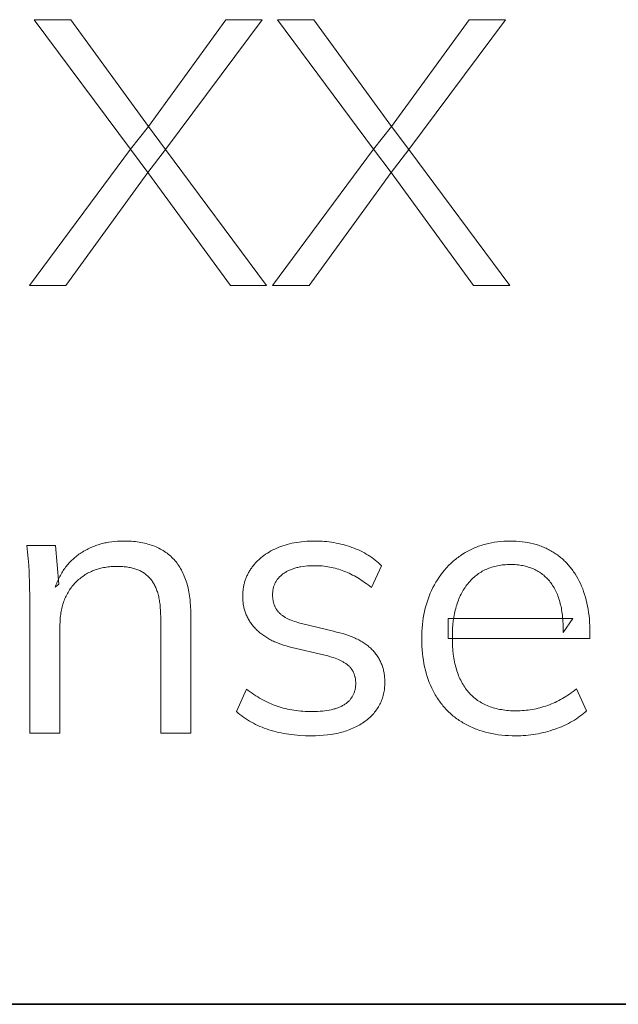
# Model space of a CAD drawing. Header units: millimetres. Extents: x -2637 to -1637, y 678 to 1678.
# Tile 119 of 256: x -1814 to -1802, y 727 to 747. Entities that reach past the tile are written whole.
import ezdxf

# ---------------------------------------------------------------- set-up
doc = ezdxf.new("R2010")
doc.units = ezdxf.units.MM
doc.layers.add('Make2D$B.SHOW mini', color=7, linetype='Continuous', true_color=0x000000)

msp = doc.modelspace()

# ---------------------------------------------------------------- linework, layer by layer
at = {"layer": 'Make2D$B.SHOW mini', "lineweight": 0}
for points in [[(-1812.934, 741.976), (-1813.684, 741.976), (-1811.613, 744.766), (-1811.245, 745.233), (-1809.655, 747.418), (-1808.915, 747.418), (-1810.895, 744.759), (-1811.253, 744.285)], [(-1809.564, 741.976), (-1811.253, 744.285), (-1811.613, 744.766), (-1813.585, 747.418), (-1812.835, 747.418), (-1811.245, 745.233), (-1810.895, 744.759), (-1808.823, 741.976)], [(-1807.952, 741.976), (-1808.7, 741.976), (-1806.629, 744.766), (-1806.262, 745.233), (-1804.673, 747.418), (-1803.93, 747.418), (-1805.91, 744.759), (-1806.27, 744.285)], [(-1804.581, 741.976), (-1806.27, 744.285), (-1806.629, 744.766), (-1808.601, 747.418), (-1807.852, 747.418), (-1806.262, 745.233), (-1805.91, 744.759), (-1803.839, 741.976)], [(-1813.677, 732.804), (-1813.677, 735.57), (-1813.68, 735.839), (-1813.688, 736.109), (-1813.695, 736.245), (-1813.706, 736.38), (-1813.72, 736.514), (-1813.738, 736.649), (-1813.738, 736.649), (-1813.149, 736.649), (-1813.149, 736.649), (-1813.08, 735.854), (-1813.156, 735.792), (-1813.146, 735.821), (-1813.135, 735.85), (-1813.124, 735.878), (-1813.113, 735.905), (-1813.101, 735.932), (-1813.089, 735.959), (-1813.076, 735.985), (-1813.063, 736.011), (-1813.049, 736.037), (-1813.035, 736.062), (-1813.021, 736.086), (-1813.006, 736.11), (-1812.991, 736.134), (-1812.975, 736.157), (-1812.959, 736.18), (-1812.942, 736.202), (-1812.926, 736.224), (-1812.908, 736.245), (-1812.89, 736.267), (-1812.872, 736.287), (-1812.854, 736.307), (-1812.835, 736.327), (-1812.815, 736.346), (-1812.795, 736.365), (-1812.775, 736.383), (-1812.754, 736.401), (-1812.733, 736.419), (-1812.712, 736.436), (-1812.69, 736.452), (-1812.668, 736.468), (-1812.645, 736.484), (-1812.622, 736.499), (-1812.598, 736.514), (-1812.574, 736.529), (-1812.551, 736.542), (-1812.526, 736.556), (-1812.502, 736.569), (-1812.477, 736.581), (-1812.453, 736.593), (-1812.427, 736.605), (-1812.402, 736.616), (-1812.377, 736.626), (-1812.351, 736.637), (-1812.325, 736.646), (-1812.299, 736.655), (-1812.272, 736.664), (-1812.246, 736.672), (-1812.219, 736.68), (-1812.192, 736.687), (-1812.164, 736.694), (-1812.137, 736.7), (-1812.109, 736.706), (-1812.081, 736.712), (-1812.053, 736.717), (-1811.996, 736.725), (-1811.938, 736.732), (-1811.879, 736.736), (-1811.819, 736.739), (-1811.759, 736.74), (-1811.716, 736.74), (-1811.673, 736.739), (-1811.632, 736.737), (-1811.591, 736.734), (-1811.551, 736.731), (-1811.511, 736.727), (-1811.472, 736.722), (-1811.434, 736.716), (-1811.397, 736.71), (-1811.36, 736.703), (-1811.324, 736.695), (-1811.288, 736.687), (-1811.253, 736.677), (-1811.219, 736.667), (-1811.186, 736.657), (-1811.153, 736.645), (-1811.121, 736.633), (-1811.089, 736.62), (-1811.059, 736.606), (-1811.029, 736.592), (-1810.999, 736.576), (-1810.97, 736.56), (-1810.942, 736.544), (-1810.915, 736.526), (-1810.888, 736.508), (-1810.862, 736.489), (-1810.837, 736.469), (-1810.812, 736.449), (-1810.788, 736.428), (-1810.765, 736.406), (-1810.742, 736.383), (-1810.72, 736.36), (-1810.699, 736.336), (-1810.678, 736.311), (-1810.658, 736.285), (-1810.639, 736.259), (-1810.62, 736.232), (-1810.603, 736.204), (-1810.585, 736.175), (-1810.569, 736.146), (-1810.553, 736.116), (-1810.538, 736.085), (-1810.523, 736.053), (-1810.509, 736.021), (-1810.496, 735.988), (-1810.483, 735.954), (-1810.472, 735.92), (-1810.46, 735.884), (-1810.45, 735.848), (-1810.44, 735.812), (-1810.431, 735.774), (-1810.423, 735.736), (-1810.415, 735.697), (-1810.408, 735.657), (-1810.401, 735.617), (-1810.396, 735.576), (-1810.39, 735.534), (-1810.386, 735.491), (-1810.379, 735.403), (-1810.375, 735.313), (-1810.374, 735.219), (-1810.374, 735.219), (-1810.374, 732.804), (-1810.374, 732.804), (-1810.993, 732.804), (-1810.993, 732.804), (-1810.993, 735.189), (-1810.994, 735.254), (-1810.997, 735.318), (-1811.001, 735.379), (-1811.007, 735.438), (-1811.014, 735.495), (-1811.019, 735.522), (-1811.023, 735.549), (-1811.029, 735.576), (-1811.034, 735.602), (-1811.04, 735.627), (-1811.047, 735.652), (-1811.054, 735.676), (-1811.061, 735.699), (-1811.069, 735.723), (-1811.077, 735.745), (-1811.086, 735.767), (-1811.095, 735.788), (-1811.104, 735.809), (-1811.114, 735.829), (-1811.124, 735.849), (-1811.135, 735.868), (-1811.146, 735.887), (-1811.158, 735.905), (-1811.17, 735.922), (-1811.182, 735.939), (-1811.195, 735.956), (-1811.208, 735.971), (-1811.222, 735.987), (-1811.236, 736.002), (-1811.25, 736.016), (-1811.265, 736.03), (-1811.281, 736.043), (-1811.296, 736.056), (-1811.313, 736.068), (-1811.33, 736.08), (-1811.347, 736.092), (-1811.365, 736.103), (-1811.383, 736.113), (-1811.402, 736.123), (-1811.422, 736.133), (-1811.441, 736.142), (-1811.462, 736.15), (-1811.482, 736.158), (-1811.504, 736.166), (-1811.525, 736.173), (-1811.548, 736.179), (-1811.57, 736.185), (-1811.593, 736.191), (-1811.617, 736.196), (-1811.641, 736.201), (-1811.666, 736.205), (-1811.691, 736.209), (-1811.716, 736.212), (-1811.742, 736.214), (-1811.769, 736.217), (-1811.796, 736.218), (-1811.823, 736.219), (-1811.851, 736.22), (-1811.88, 736.22), (-1811.913, 736.22), (-1811.946, 736.219), (-1811.978, 736.218), (-1812.01, 736.215), (-1812.042, 736.212), (-1812.073, 736.209), (-1812.104, 736.205), (-1812.134, 736.2), (-1812.164, 736.195), (-1812.193, 736.188), (-1812.222, 736.182), (-1812.251, 736.174), (-1812.279, 736.166), (-1812.307, 736.158), (-1812.334, 736.148), (-1812.361, 736.138), (-1812.388, 736.128), (-1812.414, 736.117), (-1812.44, 736.105), (-1812.465, 736.092), (-1812.49, 736.079), (-1812.514, 736.065), (-1812.538, 736.051), (-1812.562, 736.035), (-1812.585, 736.02), (-1812.608, 736.003), (-1812.631, 735.986), (-1812.653, 735.968), (-1812.674, 735.95), (-1812.695, 735.931), (-1812.716, 735.911), (-1812.736, 735.891), (-1812.756, 735.87), (-1812.775, 735.849), (-1812.794, 735.828), (-1812.812, 735.806), (-1812.829, 735.783), (-1812.846, 735.76), (-1812.862, 735.737), (-1812.877, 735.713), (-1812.892, 735.689), (-1812.906, 735.664), (-1812.919, 735.639), (-1812.932, 735.613), (-1812.944, 735.587), (-1812.956, 735.56), (-1812.967, 735.533), (-1812.977, 735.506), (-1812.987, 735.478), (-1812.996, 735.449), (-1813.005, 735.42), (-1813.012, 735.391), (-1813.02, 735.361), (-1813.026, 735.331), (-1813.032, 735.301), (-1813.037, 735.27), (-1813.042, 735.238), (-1813.046, 735.206), (-1813.05, 735.174), (-1813.052, 735.141), (-1813.055, 735.107), (-1813.056, 735.074), (-1813.057, 735.039), (-1813.057, 735.005), (-1813.057, 735.005), (-1813.057, 732.804), (-1813.057, 732.804)], [(-1807.905, 732.75), (-1808.025, 732.752), (-1808.142, 732.758), (-1808.199, 732.763), (-1808.255, 732.768), (-1808.311, 732.774), (-1808.365, 732.781), (-1808.419, 732.79), (-1808.473, 732.799), (-1808.525, 732.809), (-1808.576, 732.82), (-1808.627, 732.832), (-1808.677, 732.845), (-1808.726, 732.859), (-1808.775, 732.874), (-1808.823, 732.89), (-1808.869, 732.907), (-1808.915, 732.925), (-1808.961, 732.944), (-1809.005, 732.964), (-1809.049, 732.985), (-1809.092, 733.007), (-1809.134, 733.03), (-1809.175, 733.053), (-1809.215, 733.078), (-1809.255, 733.104), (-1809.294, 733.13), (-1809.332, 733.158), (-1809.37, 733.187), (-1809.406, 733.216), (-1809.442, 733.247), (-1809.442, 733.247), (-1809.236, 733.706), (-1809.197, 733.677), (-1809.159, 733.648), (-1809.12, 733.621), (-1809.082, 733.595), (-1809.043, 733.57), (-1809.004, 733.546), (-1808.965, 733.522), (-1808.925, 733.5), (-1808.886, 733.479), (-1808.846, 733.459), (-1808.806, 733.439), (-1808.766, 733.421), (-1808.726, 733.404), (-1808.686, 733.387), (-1808.645, 733.372), (-1808.605, 733.358), (-1808.564, 733.344), (-1808.523, 733.332), (-1808.481, 733.32), (-1808.438, 733.309), (-1808.395, 733.299), (-1808.351, 733.29), (-1808.307, 733.282), (-1808.262, 733.275), (-1808.217, 733.268), (-1808.171, 733.263), (-1808.124, 733.258), (-1808.077, 733.254), (-1808.029, 733.251), (-1807.981, 733.249), (-1807.932, 733.247), (-1807.883, 733.247), (-1807.829, 733.247), (-1807.777, 733.249), (-1807.726, 733.252), (-1807.678, 733.256), (-1807.631, 733.262), (-1807.585, 733.268), (-1807.541, 733.276), (-1807.499, 733.284), (-1807.479, 733.289), (-1807.459, 733.294), (-1807.439, 733.3), (-1807.42, 733.305), (-1807.401, 733.311), (-1807.383, 733.318), (-1807.365, 733.324), (-1807.347, 733.331), (-1807.33, 733.338), (-1807.313, 733.346), (-1807.297, 733.353), (-1807.281, 733.361), (-1807.265, 733.37), (-1807.25, 733.378), (-1807.235, 733.387), (-1807.221, 733.396), (-1807.207, 733.406), (-1807.194, 733.415), (-1807.181, 733.425), (-1807.168, 733.435), (-1807.156, 733.446), (-1807.145, 733.456), (-1807.133, 733.467), (-1807.123, 733.479), (-1807.112, 733.49), (-1807.102, 733.502), (-1807.093, 733.514), (-1807.084, 733.526), (-1807.075, 733.539), (-1807.067, 733.552), (-1807.06, 733.565), (-1807.052, 733.578), (-1807.046, 733.592), (-1807.039, 733.606), (-1807.033, 733.62), (-1807.028, 733.634), (-1807.023, 733.649), (-1807.018, 733.664), (-1807.014, 733.679), (-1807.01, 733.694), (-1807.007, 733.71), (-1807.004, 733.726), (-1807.002, 733.742), (-1807, 733.759), (-1806.998, 733.775), (-1806.997, 733.792), (-1806.997, 733.81), (-1806.996, 733.827), (-1806.996, 733.841), (-1806.997, 733.856), (-1806.998, 733.869), (-1806.999, 733.883), (-1807, 733.897), (-1807.002, 733.91), (-1807.004, 733.923), (-1807.006, 733.936), (-1807.008, 733.949), (-1807.011, 733.961), (-1807.014, 733.974), (-1807.018, 733.986), (-1807.021, 733.998), (-1807.025, 734.01), (-1807.03, 734.021), (-1807.034, 734.033), (-1807.039, 734.044), (-1807.044, 734.055), (-1807.05, 734.066), (-1807.056, 734.077), (-1807.062, 734.087), (-1807.068, 734.098), (-1807.075, 734.108), (-1807.082, 734.118), (-1807.089, 734.128), (-1807.097, 734.137), (-1807.105, 734.147), (-1807.113, 734.156), (-1807.122, 734.165), (-1807.131, 734.174), (-1807.14, 734.183), (-1807.149, 734.191), (-1807.159, 734.199), (-1807.169, 734.208), (-1807.179, 734.216), (-1807.19, 734.224), (-1807.202, 734.232), (-1807.213, 734.24), (-1807.225, 734.247), (-1807.238, 734.255), (-1807.25, 734.263), (-1807.264, 734.27), (-1807.291, 734.285), (-1807.32, 734.299), (-1807.351, 734.313), (-1807.384, 734.326), (-1807.417, 734.339), (-1807.453, 734.352), (-1807.49, 734.364), (-1807.528, 734.376), (-1807.568, 734.387), (-1807.653, 734.409), (-1807.653, 734.409), (-1808.303, 734.562), (-1808.362, 734.576), (-1808.42, 734.591), (-1808.475, 734.608), (-1808.53, 734.626), (-1808.582, 734.645), (-1808.633, 734.666), (-1808.658, 734.676), (-1808.682, 734.688), (-1808.706, 734.699), (-1808.73, 734.711), (-1808.753, 734.723), (-1808.775, 734.735), (-1808.798, 734.748), (-1808.819, 734.761), (-1808.841, 734.775), (-1808.862, 734.788), (-1808.882, 734.802), (-1808.902, 734.817), (-1808.922, 734.832), (-1808.941, 734.847), (-1808.96, 734.862), (-1808.979, 734.878), (-1808.997, 734.894), (-1809.014, 734.91), (-1809.031, 734.927), (-1809.048, 734.944), (-1809.064, 734.961), (-1809.08, 734.979), (-1809.095, 734.997), (-1809.11, 735.015), (-1809.124, 735.033), (-1809.138, 735.051), (-1809.151, 735.07), (-1809.164, 735.088), (-1809.176, 735.107), (-1809.187, 735.127), (-1809.199, 735.146), (-1809.209, 735.166), (-1809.219, 735.185), (-1809.229, 735.205), (-1809.238, 735.226), (-1809.246, 735.246), (-1809.254, 735.267), (-1809.262, 735.288), (-1809.269, 735.309), (-1809.275, 735.33), (-1809.281, 735.351), (-1809.286, 735.373), (-1809.291, 735.395), (-1809.296, 735.417), (-1809.3, 735.439), (-1809.303, 735.462), (-1809.306, 735.485), (-1809.308, 735.508), (-1809.31, 735.531), (-1809.311, 735.554), (-1809.312, 735.578), (-1809.312, 735.602), (-1809.311, 735.644), (-1809.31, 735.664), (-1809.309, 735.685), (-1809.308, 735.705), (-1809.306, 735.725), (-1809.303, 735.745), (-1809.301, 735.765), (-1809.298, 735.784), (-1809.294, 735.804), (-1809.29, 735.823), (-1809.286, 735.842), (-1809.282, 735.861), (-1809.277, 735.88), (-1809.272, 735.899), (-1809.266, 735.918), (-1809.26, 735.936), (-1809.254, 735.954), (-1809.247, 735.972), (-1809.24, 735.99), (-1809.233, 736.008), (-1809.225, 736.026), (-1809.217, 736.043), (-1809.209, 736.06), (-1809.2, 736.078), (-1809.191, 736.095), (-1809.181, 736.111), (-1809.171, 736.128), (-1809.161, 736.145), (-1809.151, 736.161), (-1809.14, 736.177), (-1809.128, 736.193), (-1809.117, 736.209), (-1809.105, 736.225), (-1809.093, 736.24), (-1809.08, 736.256), (-1809.067, 736.271), (-1809.054, 736.286), (-1809.041, 736.3), (-1809.028, 736.314), (-1809.014, 736.329), (-1808.999, 736.343), (-1808.985, 736.356), (-1808.97, 736.37), (-1808.94, 736.396), (-1808.909, 736.422), (-1808.876, 736.446), (-1808.842, 736.47), (-1808.807, 736.493), (-1808.771, 736.515), (-1808.734, 736.536), (-1808.696, 736.557), (-1808.657, 736.576), (-1808.616, 736.595), (-1808.575, 736.612), (-1808.532, 736.629), (-1808.489, 736.644), (-1808.444, 736.658), (-1808.399, 736.671), (-1808.353, 736.683), (-1808.305, 736.694), (-1808.257, 736.704), (-1808.208, 736.712), (-1808.158, 736.72), (-1808.107, 736.726), (-1808.054, 736.731), (-1808.001, 736.735), (-1807.947, 736.738), (-1807.892, 736.74), (-1807.836, 736.74), (-1807.786, 736.74), (-1807.736, 736.738), (-1807.686, 736.736), (-1807.637, 736.732), (-1807.588, 736.728), (-1807.539, 736.722), (-1807.491, 736.715), (-1807.443, 736.708), (-1807.395, 736.699), (-1807.348, 736.689), (-1807.301, 736.679), (-1807.255, 736.667), (-1807.209, 736.654), (-1807.163, 736.64), (-1807.118, 736.625), (-1807.073, 736.61), (-1807.028, 736.593), (-1806.985, 736.576), (-1806.942, 736.557), (-1806.9, 736.538), (-1806.859, 736.518), (-1806.819, 736.496), (-1806.78, 736.474), (-1806.742, 736.452), (-1806.704, 736.428), (-1806.668, 736.403), (-1806.632, 736.377), (-1806.598, 736.351), (-1806.564, 736.323), (-1806.531, 736.295), (-1806.499, 736.266), (-1806.468, 736.235), (-1806.468, 736.235), (-1806.675, 735.785), (-1806.71, 735.813), (-1806.744, 735.84), (-1806.779, 735.867), (-1806.813, 735.892), (-1806.848, 735.916), (-1806.883, 735.94), (-1806.918, 735.963), (-1806.953, 735.984), (-1806.988, 736.005), (-1807.023, 736.025), (-1807.059, 736.044), (-1807.094, 736.062), (-1807.13, 736.079), (-1807.165, 736.095), (-1807.201, 736.11), (-1807.237, 736.124), (-1807.273, 736.138), (-1807.309, 736.151), (-1807.345, 736.162), (-1807.382, 736.173), (-1807.418, 736.183), (-1807.455, 736.192), (-1807.492, 736.201), (-1807.53, 736.208), (-1807.567, 736.214), (-1807.605, 736.22), (-1807.643, 736.225), (-1807.681, 736.229), (-1807.72, 736.232), (-1807.758, 736.234), (-1807.797, 736.235), (-1807.836, 736.235), (-1807.887, 736.235), (-1807.937, 736.233), (-1807.985, 736.23), (-1808.031, 736.225), (-1808.076, 736.22), (-1808.12, 736.213), (-1808.141, 736.209), (-1808.162, 736.205), (-1808.183, 736.2), (-1808.203, 736.195), (-1808.222, 736.19), (-1808.242, 736.185), (-1808.261, 736.179), (-1808.28, 736.173), (-1808.298, 736.166), (-1808.316, 736.16), (-1808.333, 736.153), (-1808.35, 736.145), (-1808.367, 736.138), (-1808.384, 736.13), (-1808.4, 736.121), (-1808.415, 736.113), (-1808.431, 736.104), (-1808.445, 736.094), (-1808.46, 736.085), (-1808.474, 736.075), (-1808.488, 736.065), (-1808.502, 736.054), (-1808.515, 736.044), (-1808.527, 736.033), (-1808.539, 736.022), (-1808.551, 736.011), (-1808.562, 735.999), (-1808.573, 735.987), (-1808.584, 735.975), (-1808.594, 735.963), (-1808.603, 735.951), (-1808.612, 735.938), (-1808.621, 735.926), (-1808.629, 735.912), (-1808.637, 735.899), (-1808.644, 735.886), (-1808.651, 735.872), (-1808.657, 735.858), (-1808.663, 735.844), (-1808.668, 735.83), (-1808.673, 735.815), (-1808.678, 735.8), (-1808.682, 735.785), (-1808.686, 735.77), (-1808.689, 735.754), (-1808.692, 735.738), (-1808.695, 735.722), (-1808.697, 735.706), (-1808.698, 735.69), (-1808.699, 735.673), (-1808.7, 735.656), (-1808.7, 735.639), (-1808.7, 735.624), (-1808.699, 735.61), (-1808.699, 735.596), (-1808.698, 735.582), (-1808.697, 735.568), (-1808.695, 735.554), (-1808.693, 735.54), (-1808.691, 735.527), (-1808.689, 735.514), (-1808.686, 735.501), (-1808.683, 735.488), (-1808.68, 735.476), (-1808.677, 735.463), (-1808.673, 735.451), (-1808.669, 735.439), (-1808.665, 735.427), (-1808.66, 735.416), (-1808.656, 735.404), (-1808.65, 735.393), (-1808.645, 735.382), (-1808.639, 735.371), (-1808.634, 735.361), (-1808.627, 735.35), (-1808.621, 735.34), (-1808.614, 735.33), (-1808.607, 735.32), (-1808.6, 735.31), (-1808.592, 735.301), (-1808.584, 735.292), (-1808.576, 735.283), (-1808.568, 735.274), (-1808.559, 735.265), (-1808.55, 735.256), (-1808.541, 735.248), (-1808.531, 735.24), (-1808.521, 735.231), (-1808.511, 735.223), (-1808.5, 735.215), (-1808.489, 735.207), (-1808.478, 735.2), (-1808.466, 735.192), (-1808.454, 735.185), (-1808.442, 735.177), (-1808.429, 735.17), (-1808.416, 735.163), (-1808.403, 735.156), (-1808.375, 735.142), (-1808.346, 735.129), (-1808.316, 735.117), (-1808.284, 735.105), (-1808.251, 735.093), (-1808.216, 735.082), (-1808.18, 735.071), (-1808.143, 735.061), (-1808.105, 735.051), (-1808.105, 735.051), (-1807.454, 734.891), (-1807.388, 734.876), (-1807.323, 734.86), (-1807.261, 734.843), (-1807.201, 734.824), (-1807.144, 734.804), (-1807.088, 734.784), (-1807.035, 734.762), (-1807.009, 734.75), (-1806.984, 734.739), (-1806.959, 734.727), (-1806.935, 734.714), (-1806.911, 734.702), (-1806.888, 734.689), (-1806.866, 734.676), (-1806.844, 734.662), (-1806.823, 734.649), (-1806.802, 734.634), (-1806.782, 734.62), (-1806.762, 734.606), (-1806.743, 734.591), (-1806.724, 734.576), (-1806.706, 734.56), (-1806.689, 734.544), (-1806.672, 734.528), (-1806.656, 734.512), (-1806.64, 734.495), (-1806.625, 734.479), (-1806.61, 734.461), (-1806.596, 734.444), (-1806.582, 734.426), (-1806.569, 734.408), (-1806.556, 734.39), (-1806.544, 734.371), (-1806.532, 734.353), (-1806.521, 734.333), (-1806.51, 734.314), (-1806.5, 734.294), (-1806.49, 734.274), (-1806.48, 734.254), (-1806.472, 734.234), (-1806.463, 734.213), (-1806.456, 734.192), (-1806.448, 734.17), (-1806.442, 734.149), (-1806.435, 734.127), (-1806.43, 734.105), (-1806.424, 734.082), (-1806.419, 734.06), (-1806.415, 734.037), (-1806.411, 734.013), (-1806.408, 733.99), (-1806.405, 733.966), (-1806.403, 733.942), (-1806.401, 733.918), (-1806.4, 733.893), (-1806.399, 733.868), (-1806.399, 733.843), (-1806.4, 733.812), (-1806.401, 733.782), (-1806.403, 733.752), (-1806.406, 733.722), (-1806.409, 733.693), (-1806.413, 733.664), (-1806.419, 733.635), (-1806.425, 733.607), (-1806.431, 733.579), (-1806.439, 733.552), (-1806.447, 733.525), (-1806.456, 733.498), (-1806.466, 733.472), (-1806.477, 733.446), (-1806.489, 733.421), (-1806.501, 733.396), (-1806.514, 733.371), (-1806.528, 733.347), (-1806.542, 733.323), (-1806.558, 733.3), (-1806.574, 733.277), (-1806.591, 733.254), (-1806.609, 733.232), (-1806.627, 733.21), (-1806.647, 733.188), (-1806.667, 733.167), (-1806.688, 733.146), (-1806.71, 733.126), (-1806.732, 733.106), (-1806.755, 733.086), (-1806.779, 733.067), (-1806.804, 733.048), (-1806.83, 733.03), (-1806.856, 733.012), (-1806.883, 732.995), (-1806.91, 732.978), (-1806.938, 732.962), (-1806.967, 732.947), (-1806.996, 732.932), (-1807.025, 732.918), (-1807.055, 732.904), (-1807.086, 732.891), (-1807.117, 732.879), (-1807.149, 732.867), (-1807.182, 732.855), (-1807.215, 732.845), (-1807.248, 732.834), (-1807.282, 732.825), (-1807.317, 732.816), (-1807.352, 732.807), (-1807.388, 732.8), (-1807.425, 732.792), (-1807.462, 732.786), (-1807.499, 732.779), (-1807.576, 732.769), (-1807.655, 732.761), (-1807.736, 732.755), (-1807.819, 732.752)], [(-1802.265, 733.262), (-1802.297, 733.233), (-1802.33, 733.204), (-1802.364, 733.177), (-1802.4, 733.15), (-1802.436, 733.124), (-1802.474, 733.098), (-1802.512, 733.074), (-1802.552, 733.05), (-1802.593, 733.027), (-1802.635, 733.005), (-1802.678, 732.984), (-1802.723, 732.963), (-1802.768, 732.943), (-1802.814, 732.924), (-1802.862, 732.905), (-1802.91, 732.888), (-1802.96, 732.871), (-1803.009, 732.855), (-1803.059, 732.841), (-1803.108, 732.828), (-1803.158, 732.815), (-1803.208, 732.804), (-1803.258, 732.794), (-1803.309, 732.785), (-1803.359, 732.777), (-1803.41, 732.77), (-1803.461, 732.764), (-1803.512, 732.759), (-1803.563, 732.755), (-1803.614, 732.753), (-1803.666, 732.751), (-1803.718, 732.75), (-1803.791, 732.751), (-1803.864, 732.754), (-1803.935, 732.759), (-1804.005, 732.765), (-1804.074, 732.773), (-1804.141, 732.784), (-1804.207, 732.796), (-1804.272, 732.809), (-1804.336, 732.825), (-1804.398, 732.843), (-1804.459, 732.862), (-1804.519, 732.884), (-1804.548, 732.895), (-1804.577, 732.907), (-1804.606, 732.919), (-1804.634, 732.932), (-1804.662, 732.945), (-1804.69, 732.959), (-1804.718, 732.973), (-1804.772, 733.002), (-1804.798, 733.018), (-1804.824, 733.034), (-1804.85, 733.05), (-1804.875, 733.067), (-1804.9, 733.084), (-1804.925, 733.101), (-1804.949, 733.119), (-1804.972, 733.137), (-1804.996, 733.156), (-1805.019, 733.175), (-1805.041, 733.195), (-1805.063, 733.215), (-1805.085, 733.235), (-1805.107, 733.256), (-1805.128, 733.277), (-1805.148, 733.299), (-1805.168, 733.321), (-1805.188, 733.343), (-1805.208, 733.366), (-1805.227, 733.389), (-1805.245, 733.413), (-1805.264, 733.437), (-1805.281, 733.461), (-1805.299, 733.486), (-1805.316, 733.511), (-1805.333, 733.537), (-1805.349, 733.563), (-1805.365, 733.589), (-1805.38, 733.616), (-1805.41, 733.671), (-1805.424, 733.699), (-1805.438, 733.728), (-1805.465, 733.786), (-1805.489, 733.845), (-1805.512, 733.905), (-1805.533, 733.967), (-1805.552, 734.031), (-1805.569, 734.095), (-1805.585, 734.161), (-1805.599, 734.229), (-1805.61, 734.297), (-1805.62, 734.367), (-1805.629, 734.439), (-1805.635, 734.511), (-1805.64, 734.586), (-1805.642, 734.661), (-1805.643, 734.738), (-1805.642, 734.812), (-1805.64, 734.885), (-1805.635, 734.956), (-1805.629, 735.027), (-1805.621, 735.096), (-1805.611, 735.165), (-1805.599, 735.232), (-1805.586, 735.298), (-1805.571, 735.363), (-1805.554, 735.426), (-1805.535, 735.489), (-1805.514, 735.55), (-1805.492, 735.611), (-1805.468, 735.67), (-1805.442, 735.728), (-1805.414, 735.785), (-1805.384, 735.84), (-1805.354, 735.894), (-1805.321, 735.947), (-1805.288, 735.998), (-1805.253, 736.047), (-1805.217, 736.095), (-1805.179, 736.141), (-1805.14, 736.186), (-1805.119, 736.208), (-1805.099, 736.229), (-1805.078, 736.25), (-1805.057, 736.271), (-1805.035, 736.291), (-1805.014, 736.311), (-1804.991, 736.331), (-1804.969, 736.35), (-1804.946, 736.368), (-1804.923, 736.387), (-1804.899, 736.405), (-1804.875, 736.422), (-1804.851, 736.439), (-1804.826, 736.456), (-1804.776, 736.488), (-1804.75, 736.504), (-1804.724, 736.519), (-1804.698, 736.533), (-1804.671, 736.547), (-1804.645, 736.561), (-1804.618, 736.574), (-1804.591, 736.586), (-1804.563, 736.598), (-1804.536, 736.61), (-1804.508, 736.621), (-1804.48, 736.632), (-1804.451, 736.642), (-1804.422, 736.651), (-1804.394, 736.66), (-1804.364, 736.669), (-1804.335, 736.677), (-1804.305, 736.685), (-1804.275, 736.692), (-1804.215, 736.705), (-1804.153, 736.716), (-1804.091, 736.724), (-1804.028, 736.731), (-1803.963, 736.736), (-1803.898, 736.739), (-1803.831, 736.74), (-1803.768, 736.739), (-1803.706, 736.737), (-1803.644, 736.732), (-1803.584, 736.726), (-1803.525, 736.718), (-1803.468, 736.708), (-1803.411, 736.697), (-1803.356, 736.684), (-1803.328, 736.676), (-1803.301, 736.669), (-1803.274, 736.66), (-1803.248, 736.652), (-1803.222, 736.643), (-1803.196, 736.633), (-1803.17, 736.623), (-1803.145, 736.613), (-1803.12, 736.602), (-1803.095, 736.591), (-1803.071, 736.579), (-1803.046, 736.567), (-1803.022, 736.555), (-1802.999, 736.542), (-1802.976, 736.528), (-1802.952, 736.514), (-1802.93, 736.5), (-1802.907, 736.485), (-1802.885, 736.47), (-1802.863, 736.455), (-1802.842, 736.439), (-1802.821, 736.423), (-1802.8, 736.406), (-1802.78, 736.389), (-1802.76, 736.372), (-1802.74, 736.354), (-1802.721, 736.336), (-1802.702, 736.318), (-1802.683, 736.299), (-1802.665, 736.28), (-1802.647, 736.26), (-1802.629, 736.24), (-1802.612, 736.22), (-1802.595, 736.199), (-1802.578, 736.178), (-1802.561, 736.156), (-1802.545, 736.135), (-1802.53, 736.112), (-1802.514, 736.09), (-1802.499, 736.067), (-1802.47, 736.019), (-1802.442, 735.971), (-1802.416, 735.92), (-1802.391, 735.869), (-1802.367, 735.816), (-1802.345, 735.761), (-1802.325, 735.705), (-1802.306, 735.648), (-1802.288, 735.59), (-1802.272, 735.53), (-1802.258, 735.469), (-1802.245, 735.406), (-1802.233, 735.342), (-1802.223, 735.277), (-1802.215, 735.211), (-1802.208, 735.143), (-1802.203, 735.074), (-1802.199, 735.004), (-1802.197, 734.932), (-1802.196, 734.859), (-1802.196, 734.745), (-1802.196, 734.745), (-1805.1, 734.745), (-1805.1, 734.745), (-1805.1, 735.15), (-1805.1, 735.15), (-1802.548, 735.15), (-1802.548, 735.15), (-1802.746, 734.868), (-1802.745, 734.95), (-1802.747, 735.031), (-1802.751, 735.109), (-1802.757, 735.184), (-1802.761, 735.221), (-1802.765, 735.257), (-1802.77, 735.293), (-1802.776, 735.328), (-1802.782, 735.362), (-1802.789, 735.396), (-1802.797, 735.429), (-1802.804, 735.462), (-1802.813, 735.494), (-1802.822, 735.525), (-1802.832, 735.556), (-1802.842, 735.586), (-1802.853, 735.615), (-1802.864, 735.644), (-1802.876, 735.673), (-1802.889, 735.7), (-1802.902, 735.727), (-1802.916, 735.754), (-1802.93, 735.78), (-1802.945, 735.805), (-1802.96, 735.829), (-1802.976, 735.853), (-1802.993, 735.877), (-1803.01, 735.9), (-1803.028, 735.922), (-1803.046, 735.943), (-1803.065, 735.964), (-1803.084, 735.984), (-1803.104, 736.003), (-1803.124, 736.022), (-1803.144, 736.04), (-1803.166, 736.057), (-1803.187, 736.073), (-1803.21, 736.089), (-1803.232, 736.104), (-1803.255, 736.119), (-1803.279, 736.132), (-1803.303, 736.145), (-1803.328, 736.157), (-1803.353, 736.169), (-1803.379, 736.18), (-1803.405, 736.19), (-1803.432, 736.2), (-1803.459, 736.208), (-1803.487, 736.216), (-1803.515, 736.224), (-1803.543, 736.23), (-1803.573, 736.236), (-1803.602, 736.242), (-1803.632, 736.246), (-1803.663, 736.25), (-1803.694, 736.253), (-1803.726, 736.256), (-1803.758, 736.257), (-1803.791, 736.258), (-1803.824, 736.259), (-1803.859, 736.258), (-1803.893, 736.257), (-1803.927, 736.255), (-1803.96, 736.253), (-1803.993, 736.249), (-1804.025, 736.245), (-1804.057, 736.24), (-1804.088, 736.234), (-1804.119, 736.228), (-1804.149, 736.22), (-1804.179, 736.212), (-1804.209, 736.203), (-1804.238, 736.194), (-1804.266, 736.183), (-1804.294, 736.172), (-1804.322, 736.16), (-1804.349, 736.147), (-1804.376, 736.134), (-1804.402, 736.12), (-1804.428, 736.105), (-1804.453, 736.089), (-1804.478, 736.072), (-1804.502, 736.055), (-1804.526, 736.037), (-1804.549, 736.018), (-1804.572, 735.999), (-1804.594, 735.978), (-1804.616, 735.957), (-1804.638, 735.935), (-1804.659, 735.913), (-1804.679, 735.889), (-1804.699, 735.865), (-1804.719, 735.84), (-1804.738, 735.814), (-1804.756, 735.788), (-1804.774, 735.762), (-1804.791, 735.734), (-1804.807, 735.707), (-1804.823, 735.678), (-1804.838, 735.649), (-1804.853, 735.619), (-1804.867, 735.589), (-1804.88, 735.558), (-1804.893, 735.527), (-1804.905, 735.495), (-1804.916, 735.463), (-1804.927, 735.429), (-1804.937, 735.396), (-1804.947, 735.361), (-1804.956, 735.326), (-1804.964, 735.291), (-1804.972, 735.255), (-1804.979, 735.218), (-1804.985, 735.181), (-1804.991, 735.143), (-1804.997, 735.104), (-1805.005, 735.026), (-1805.011, 734.945), (-1805.015, 734.861), (-1805.016, 734.775), (-1805.015, 734.683), (-1805.011, 734.594), (-1805.005, 734.507), (-1804.996, 734.424), (-1804.99, 734.383), (-1804.984, 734.343), (-1804.977, 734.304), (-1804.97, 734.265), (-1804.962, 734.227), (-1804.953, 734.19), (-1804.944, 734.154), (-1804.934, 734.118), (-1804.923, 734.083), (-1804.912, 734.049), (-1804.9, 734.015), (-1804.887, 733.982), (-1804.874, 733.95), (-1804.86, 733.919), (-1804.845, 733.888), (-1804.83, 733.858), (-1804.814, 733.829), (-1804.797, 733.801), (-1804.78, 733.773), (-1804.762, 733.746), (-1804.744, 733.719), (-1804.725, 733.694), (-1804.705, 733.669), (-1804.684, 733.644), (-1804.663, 733.621), (-1804.641, 733.598), (-1804.619, 733.576), (-1804.596, 733.555), (-1804.573, 733.534), (-1804.548, 733.514), (-1804.524, 733.495), (-1804.498, 733.477), (-1804.472, 733.46), (-1804.446, 733.443), (-1804.419, 733.427), (-1804.391, 733.411), (-1804.363, 733.397), (-1804.334, 733.383), (-1804.304, 733.37), (-1804.274, 733.358), (-1804.243, 733.346), (-1804.212, 733.335), (-1804.18, 733.325), (-1804.147, 733.316), (-1804.114, 733.307), (-1804.08, 733.299), (-1804.046, 733.292), (-1804.011, 733.286), (-1803.975, 733.28), (-1803.939, 733.275), (-1803.902, 733.271), (-1803.865, 733.268), (-1803.827, 733.265), (-1803.788, 733.263), (-1803.749, 733.262), (-1803.709, 733.262), (-1803.667, 733.262), (-1803.626, 733.264), (-1803.584, 733.266), (-1803.543, 733.269), (-1803.502, 733.273), (-1803.461, 733.278), (-1803.42, 733.283), (-1803.38, 733.29), (-1803.339, 733.297), (-1803.299, 733.306), (-1803.26, 733.315), (-1803.22, 733.325), (-1803.18, 733.336), (-1803.141, 733.348), (-1803.102, 733.36), (-1803.063, 733.374), (-1803.025, 733.388), (-1802.987, 733.403), (-1802.948, 733.419), (-1802.91, 733.436), (-1802.873, 733.454), (-1802.835, 733.473), (-1802.798, 733.493), (-1802.761, 733.513), (-1802.724, 733.535), (-1802.687, 733.558), (-1802.65, 733.581), (-1802.614, 733.606), (-1802.578, 733.631), (-1802.542, 733.658), (-1802.506, 733.685), (-1802.471, 733.713), (-1802.471, 733.713)]]:
    msp.add_lwpolyline(points, close=True, dxfattribs=at)
at = {"layer": 'Make2D$B.SHOW mini', "color": 18, "lineweight": 35, "true_color": 0x000000}
msp.add_lwpolyline([(-1830.703, 727.251), (-1652.161, 727.251)], dxfattribs=at)

doc.saveas('drawing.dxf')
